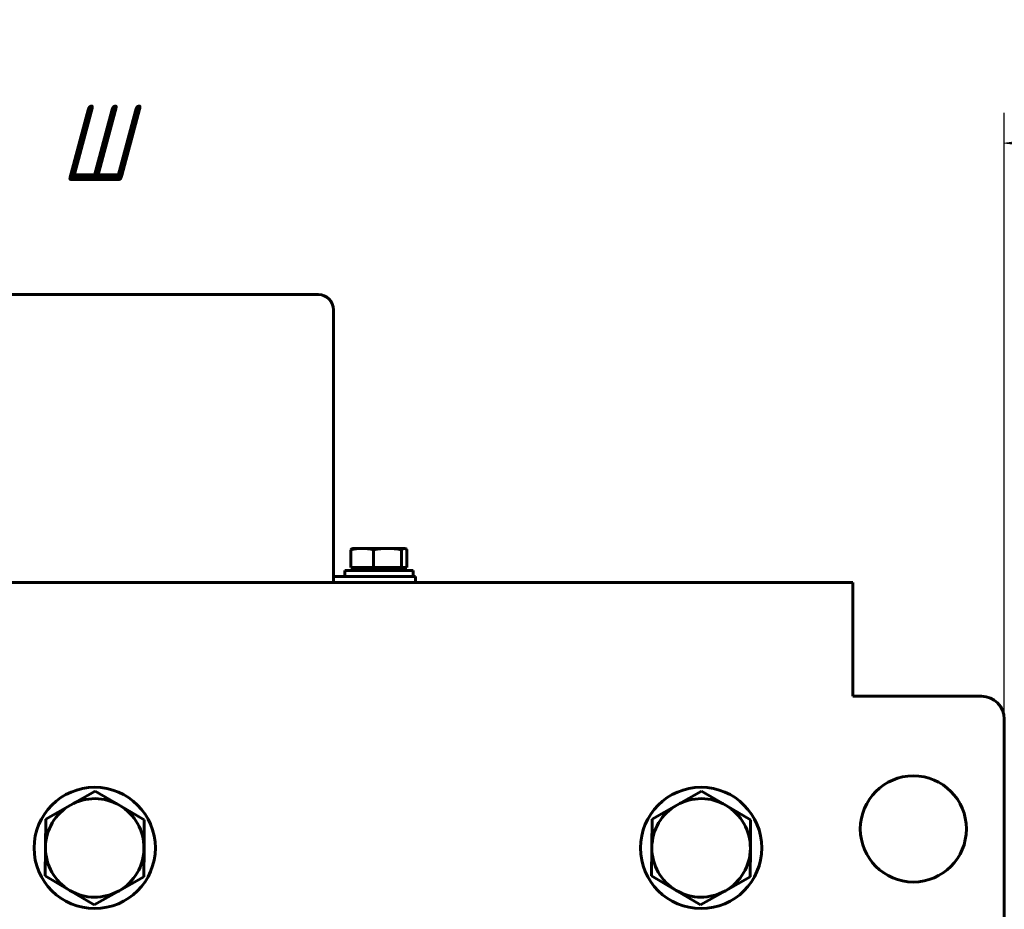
# Model space of a CAD drawing. Header units: millimetres. Extents: x 0 to 420, y 0 to 594.
# Tile 14 of 16: x 154 to 219, y 302 to 361. Entities that reach past the tile are written whole.
import ezdxf

# ---------------------------------------------------------------- set-up
doc = ezdxf.new("R2010")
doc.units = ezdxf.units.MM
doc.linetypes.add('K5LT_BASIC', pattern=[0])
doc.linetypes.add('K5LT_THIN', pattern=[0])
doc.layers.add('Системный слой', color=7, linetype='Continuous')
doc.styles.add('KDIMTEXTSTYLE', font='GOST_AU.SHX', dxfattribs={"width": 0.96, "oblique": 15, "height": 5})
doc.dimstyles.new('KDIMSTYLE (0.50)', dxfattribs={"dimtxt": 5, "dimasz": 1, "dimexe": 2, "dimexo": 0, "dimgap": 1, "dimtad": 1, "dimlfac": 2, "dimtxsty": 'KDIMTEXTSTYLE', "dimsah": 1, "dimcen": 0, "dimdle": 1, "dimadec": 0, "dimazin": 0, "dimtfac": 0.667, "dimtmove": 0, "dimatfit": 3, "dimfxl": 1, "dimtvp": 1, "dimtolj": 1, "dimtzin": 0, "dimarcsym": 0})

# ---------------------------------------------------------------- blocks, each defined once
blk = doc.blocks.new('U3')
at = {"layer": 'Системный слой', "color": 150, "linetype": 'K5LT_BASIC', "lineweight": 60, "true_color": 0x0080ff}
for p, q in [((134.131, 331.116), (134.131, 331.116)), ((134.131, 331.116), (134.131, 331.116)), ((134.131, 331.116), (134.131, 331.116)), ((134.131, 331.116), (134.131, 331.116)), ((134.131, 331.116), (134.131, 331.116)), ((134.131, 331.116), (134.131, 331.116)), ((134.131, 331.116), (134.131, 331.116)), ((134.131, 331.116), (134.131, 331.116)), ((134.131, 331.116), (134.131, 331.116)), ((134.131, 331.116), (134.131, 331.116)), ((134.131, 331.116), (134.131, 331.116)), ((134.131, 331.116), (134.131, 331.116)), ((134.131, 331.116), (134.131, 331.115)), ((134.131, 331.115), (134.131, 331.115)), ((134.131, 331.115), (134.131, 331.115)), ((134.131, 331.115), (134.131, 331.115)), ((134.131, 331.115), (134.131, 331.114)), ((134.131, 331.114), (134.131, 331.113)), ((134.131, 331.113), (134.131, 331.11)), ((134.131, 331.11), (134.131, 331.109)), ((134.131, 331.109), (134.131, 331.109)), ((134.131, 331.109), (134.131, 331.109)), ((134.131, 331.109), (134.131, 331.107)), ((134.131, 331.107), (134.131, 331.104)), ((134.131, 331.104), (134.131, 331.098)), ((134.131, 331.098), (134.131, 331.085)), ((134.131, 331.085), (134.131, 331.084)), ((134.131, 331.084), (134.131, 331.083)), ((134.131, 331.083), (134.131, 331.079)), ((134.131, 331.079), (134.131, 331.072)), ((134.131, 331.072), (134.131, 331.056)), ((134.131, 331.056), (134.131, 331.029)), ((134.131, 331.029), (134.131, 331.027)), ((134.131, 331.027), (134.131, 331.024)), ((134.131, 331.024), (134.131, 331.018)), ((134.131, 331.018), (134.131, 331.005)), ((134.131, 331.005), (134.131, 330.978)), ((134.131, 330.978), (134.131, 330.945)), ((134.131, 330.945), (134.131, 330.943)), ((134.131, 330.943), (134.131, 330.938)), ((134.131, 330.938), (134.131, 330.93)), ((134.131, 330.93), (134.131, 330.913)), ((134.131, 330.913), (134.131, 330.876)), ((134.131, 330.876), (134.131, 330.835)), ((134.131, 330.835), (134.131, 330.832)), ((134.131, 330.832), (134.131, 330.827)), ((134.131, 330.827), (134.131, 330.817)), ((134.131, 330.817), (134.131, 330.797)), ((134.131, 330.797), (134.131, 330.773)), ((134.131, 330.773), (134.131, 330.762)), ((134.131, 330.762), (134.131, 330.756)), ((134.131, 330.756), (134.131, 330.748)), ((134.131, 330.748), (134.131, 330.745)), ((134.131, 330.745), (134.131, 330.74)), ((134.131, 330.74), (134.131, 330.732)), ((134.131, 330.732), (134.131, 330.721)), ((134.131, 330.721), (134.131, 330.716)), ((134.131, 330.716), (134.131, 330.714)), ((134.131, 330.714), (134.131, 330.71)), ((134.131, 330.71), (134.131, 330.708)), ((134.131, 330.708), (134.131, 330.705)), ((134.131, 330.705), (134.131, 330.703)), ((134.131, 330.703), (134.131, 330.701)), ((134.131, 330.701), (134.131, 330.698)), ((134.131, 330.698), (134.131, 330.696)), ((134.131, 330.696), (134.131, 330.693)), ((134.131, 330.693), (134.131, 330.69)), ((134.131, 330.69), (134.131, 330.686)), ((134.131, 330.686), (134.131, 330.678)), ((134.131, 330.678), (134.131, 330.667)), ((134.131, 330.667), (134.131, 330.665)), ((134.131, 330.665), (134.131, 330.662)), ((134.131, 330.662), (134.131, 330.658)), ((134.131, 330.658), (134.131, 330.649)), ((134.131, 330.649), (134.131, 330.637)), ((134.131, 330.637), (134.131, 330.628)), ((134.131, 330.628), (134.131, 330.614)), ((134.131, 330.614), (134.131, 330.594)), ((134.131, 330.594), (134.131, 330.563)), ((134.131, 330.563), (134.131, 330.55)), ((134.131, 330.55), (134.131, 330.547)), ((134.131, 330.547), (134.131, 330.542)), ((134.131, 330.542), (134.131, 330.53)), ((134.131, 330.53), (134.131, 330.505)), ((134.131, 330.505), (134.131, 330.456)), ((134.131, 330.456), (134.131, 330.381)), ((134.131, 330.381), (134.131, 330.377)), ((134.131, 330.377), (134.131, 330.369)), ((134.131, 330.369), (134.131, 330.354)), ((134.131, 330.354), (134.131, 330.323)), ((134.131, 330.323), (134.131, 330.26)), ((134.131, 330.26), (134.131, 330.192)), ((134.131, 330.192), (134.131, 330.187)), ((134.131, 330.187), (134.131, 330.179)), ((134.131, 330.179), (134.131, 330.162)), ((134.131, 330.162), (134.131, 330.128)), ((134.131, 330.128), (134.131, 330.06)), ((134.131, 330.06), (134.131, 329.989)), ((134.131, 329.989), (134.131, 329.985)), ((134.131, 329.985), (134.131, 329.976)), ((134.131, 329.976), (134.131, 329.958)), ((134.131, 329.958), (134.131, 329.922)), ((134.131, 329.922), (134.131, 329.849)), ((134.131, 329.849), (134.131, 329.778)), ((134.131, 329.778), (134.131, 329.773)), ((134.131, 329.773), (134.131, 329.764)), ((134.131, 329.764), (134.131, 329.745)), ((134.131, 329.745), (134.131, 329.707)), ((134.131, 329.707), (134.131, 329.631)), ((134.131, 329.631), (134.131, 329.521)), ((134.131, 329.521), (134.131, 329.306)), ((134.131, 329.306), (134.131, 328.877)), ((134.131, 328.877), (134.131, 328.017)), ((134.131, 328.017), (134.131, 326.297)), ((134.131, 326.297), (134.131, 322.858)), ((134.131, 322.858), (134.131, 315.979)), ((134.131, 315.979), (134.131, 304.997)), ((134.131, 304.997), (134.131, 303.281)), ((134.131, 303.281), (134.131, 303.262)), ((134.131, 303.262), (134.131, 303.247)), ((134.131, 303.247), (134.131, 303.243)), ((134.131, 303.243), (134.131, 303.238)), ((134.131, 303.238), (134.131, 303.229)), ((134.131, 303.229), (134.131, 303.209)), ((134.131, 303.209), (134.131, 303.206)), ((134.131, 303.206), (134.131, 303.202)), ((134.131, 303.202), (134.131, 303.194)), ((134.131, 303.194), (134.131, 303.179)), ((134.131, 303.179), (134.131, 303.147)), ((134.131, 303.147), (134.131, 303.131)), ((134.131, 303.131), (134.131, 303.128)), ((134.131, 303.128), (134.131, 303.121)), ((134.131, 303.121), (134.131, 303.109)), ((134.131, 303.109), (134.131, 303.084)), ((134.131, 303.084), (134.131, 303.034)), ((134.131, 303.034), (134.131, 302.974)), ((134.131, 302.974), (134.131, 302.969)), ((134.131, 302.969), (134.131, 302.959)), ((134.131, 302.959), (134.131, 302.939)), ((134.131, 302.939), (134.131, 302.898)), ((134.131, 302.898), (134.131, 302.816)), ((134.131, 302.816), (134.131, 302.653)), ((134.131, 302.653), (134.131, 302.643)), ((134.131, 302.643), (134.131, 302.623)), ((134.131, 302.623), (134.131, 302.582)), ((134.131, 302.582), (134.131, 302.501)), ((134.131, 302.501), (134.131, 302.338)), ((134.131, 302.338), (134.131, 302.07)), ((134.131, 302.07), (134.131, 302.009)), ((134.131, 302.009), (134.131, 301.642)), ((134.131, 301.642), (134.131, 301.637)), ((134.131, 301.637), (134.131, 301.628)), ((134.131, 301.628), (134.131, 301.608)), ((134.131, 301.608), (134.131, 301.569)), ((134.131, 301.569), (134.131, 301.532)), ((134.131, 301.532), (134.131, 301.528)), ((134.131, 301.528), (134.131, 301.525)), ((134.131, 301.525), (134.131, 301.521)), ((134.131, 301.521), (134.131, 301.518)), ((134.131, 301.518), (134.131, 301.513)), ((134.131, 301.513), (134.131, 301.506)), ((134.131, 301.506), (134.131, 301.503)), ((134.131, 301.503), (134.131, 301.499)), ((134.131, 301.499), (134.131, 301.493)), ((134.131, 301.493), (134.131, 301.482)), ((134.131, 301.482), (134.132, 301.476)), ((134.132, 301.476), (134.132, 301.473)), ((134.132, 301.473), (134.132, 301.469)), ((134.132, 301.469), (134.132, 301.46)), ((134.132, 301.46), (134.133, 301.442)), ((134.133, 301.442), (134.134, 301.422)), ((134.134, 301.422), (134.134, 301.418)), ((134.134, 301.418), (134.135, 301.413)), ((134.135, 301.413), (134.135, 301.403)), ((134.135, 301.403), (134.137, 301.382)), ((134.137, 301.382), (134.142, 301.34)), ((134.142, 301.34), (134.145, 301.315)), ((134.145, 301.315), (134.146, 301.312)), ((134.146, 301.312), (134.146, 301.306)), ((134.146, 301.306), (134.148, 301.293)), ((134.148, 301.293), (134.153, 301.269)), ((134.153, 301.269), (134.163, 301.22)), ((134.163, 301.22), (134.175, 301.171)), ((134.175, 301.171), (134.176, 301.168)), ((134.176, 301.168), (134.178, 301.161)), ((134.178, 301.161), (134.182, 301.149)), ((134.182, 301.149), (134.19, 301.124)), ((134.19, 301.124), (134.208, 301.074)), ((134.208, 301.074), (134.222, 301.041)), ((134.222, 301.041), (134.223, 301.037)), ((134.223, 301.037), (134.226, 301.032)), ((134.226, 301.032), (134.231, 301.02)), ((134.231, 301.02), (134.242, 300.997)), ((134.242, 300.997), (134.265, 300.952)), ((134.265, 300.952), (134.284, 300.918)), ((134.284, 300.918), (134.286, 300.915)), ((134.286, 300.915), (134.289, 300.91)), ((134.289, 300.91), (134.296, 300.899)), ((134.296, 300.899), (134.31, 300.877)), ((134.31, 300.877), (134.34, 300.834)), ((134.34, 300.834), (134.367, 300.798)), ((134.367, 300.798), (134.369, 300.795)), ((134.369, 300.795), (134.372, 300.79)), ((134.372, 300.79), (134.38, 300.782)), ((134.38, 300.782), (134.394, 300.764)), ((134.394, 300.764), (134.401, 300.756)), ((134.401, 300.756), (134.403, 300.753)), ((134.403, 300.753), (134.407, 300.749)), ((134.407, 300.749), (134.413, 300.741)), ((134.413, 300.741), (134.427, 300.726)), ((134.427, 300.726), (134.455, 300.696)), ((134.455, 300.696), (134.459, 300.691)), ((134.459, 300.691), (134.462, 300.689)), ((134.462, 300.689), (134.465, 300.685)), ((134.465, 300.685), (134.472, 300.678)), ((134.472, 300.678), (134.475, 300.675)), ((134.475, 300.675), (134.477, 300.673)), ((134.477, 300.673), (134.48, 300.67)), ((134.48, 300.67), (134.486, 300.664)), ((134.486, 300.664), (134.49, 300.66)), ((134.49, 300.66), (134.493, 300.657)), ((134.493, 300.657), (134.496, 300.654)), ((134.496, 300.654), (134.502, 300.649)), ((134.502, 300.649), (134.505, 300.645)), ((134.505, 300.645), (134.508, 300.643)), ((134.508, 300.643), (134.511, 300.64)), ((134.511, 300.64), (134.517, 300.634)), ((134.517, 300.634), (134.53, 300.622)), ((134.53, 300.622), (134.536, 300.617)), ((134.536, 300.617), (134.538, 300.614)), ((134.538, 300.614), (134.542, 300.611)), ((134.542, 300.611), (134.549, 300.605)), ((134.549, 300.605), (134.564, 300.592)), ((134.564, 300.592), (134.594, 300.567)), ((134.594, 300.567), (134.598, 300.563)), ((134.598, 300.563), (134.601, 300.561)), ((134.601, 300.561), (134.605, 300.557)), ((134.605, 300.557), (134.615, 300.55)), ((134.615, 300.55), (134.634, 300.535)), ((134.634, 300.535), (134.674, 300.507)), ((134.674, 300.507), (134.731, 300.47)), ((134.731, 300.47), (134.734, 300.469)), ((134.734, 300.469), (134.74, 300.465)), ((134.74, 300.465), (134.751, 300.458)), ((134.751, 300.458), (134.775, 300.445)), ((134.775, 300.445), (134.824, 300.421)), ((134.824, 300.421), (134.861, 300.404)), ((134.861, 300.404), (134.865, 300.403)), ((134.865, 300.403), (134.871, 300.4)), ((134.871, 300.4), (134.883, 300.395)), ((134.883, 300.395), (134.907, 300.386)), ((134.907, 300.386), (134.956, 300.37)), ((134.956, 300.37), (134.991, 300.359)), ((134.991, 300.359), (134.994, 300.358)), ((134.994, 300.358), (135.001, 300.356)), ((135.001, 300.356), (135.013, 300.353)), ((135.013, 300.353), (135.038, 300.347)), ((135.038, 300.347), (135.089, 300.337)), ((135.089, 300.337), (135.127, 300.33)), ((135.127, 300.33), (135.131, 300.33)), ((135.131, 300.33), (135.137, 300.329)), ((135.137, 300.329), (135.15, 300.327)), ((135.15, 300.327), (135.176, 300.324)), ((135.176, 300.324), (135.228, 300.319)), ((135.228, 300.319), (135.269, 300.317)), ((135.269, 300.317), (135.273, 300.317)), ((135.273, 300.317), (135.279, 300.317)), ((135.279, 300.317), (135.29, 300.317)), ((135.29, 300.317), (135.314, 300.316)), ((135.314, 300.316), (135.343, 300.316)), ((135.343, 300.316), (135.358, 300.316)), ((135.358, 300.316), (135.37, 300.316)), ((135.37, 300.316), (135.394, 300.316)), ((135.394, 300.316), (135.431, 300.316)), ((135.431, 300.316), (135.434, 300.316)), ((135.434, 300.316), (135.44, 300.316)), ((135.44, 300.316), (135.451, 300.316)), ((135.451, 300.316), (135.474, 300.316)), ((135.474, 300.316), (135.519, 300.316)), ((135.519, 300.316), (135.546, 300.316)), ((135.546, 300.316), (135.55, 300.316)), ((135.55, 300.316), (135.557, 300.316)), ((135.557, 300.316), (135.572, 300.316)), ((135.572, 300.316), (135.603, 300.316)), ((135.603, 300.316), (135.663, 300.316)), ((135.663, 300.316), (135.781, 300.316)), ((135.781, 300.316), (135.794, 300.316)), ((135.794, 300.316), (135.82, 300.316)), ((135.82, 300.316), (135.871, 300.316)), ((135.871, 300.316), (135.973, 300.316)), ((135.973, 300.316), (136.029, 300.316)), ((136.029, 300.316), (136.112, 300.316)), ((136.112, 300.316), (136.239, 300.316)), ((136.239, 300.316), (136.432, 300.316)), ((136.432, 300.316), (136.615, 300.316)), ((136.615, 300.316), (136.862, 300.316)), ((136.862, 300.316), (136.981, 300.316)), ((136.981, 300.316), (136.991, 300.316)), ((136.991, 300.316), (137.009, 300.316)), ((137.009, 300.316), (137.046, 300.316)), ((137.046, 300.316), (137.119, 300.316)), ((137.119, 300.316), (137.228, 300.316)), ((137.228, 300.316), (137.293, 300.316)), ((137.293, 300.316), (137.304, 300.316)), ((137.304, 300.316), (137.309, 300.316)), ((138.905, 300.316), (152.925, 300.316)), ((155.325, 300.316), (156.579, 300.316)), ((161.071, 300.316), (192.925, 300.316))]:
    blk.add_line(p, q, dxfattribs=at)
blk = doc.blocks.new('U27')
at = {"layer": 'Системный слой', "color": 150, "linetype": 'K5LT_BASIC', "lineweight": 60, "true_color": 0x0080ff}
for q in [(179.825, 324.166), (175.325, 324.166)]:
    blk.add_line((175.325, 324.166), q, dxfattribs=at)
blk = doc.blocks.new('U28')
at = {"layer": 'Системный слой', "color": 150, "linetype": 'K5LT_BASIC', "lineweight": 60, "true_color": 0x0080ff}
for p, q in [((179.241, 325.628), (179.261, 325.627)), ((179.261, 325.627), (179.28, 325.624)), ((179.28, 325.624), (179.299, 325.618)), ((179.299, 325.618), (179.34, 325.598)), ((179.34, 325.598), (179.381, 325.569)), ((179.381, 325.569), (179.421, 325.533))]:
    blk.add_line(p, q, dxfattribs=at)
blk = doc.blocks.new('U31')
at = {"layer": 'Системный слой', "color": 150, "linetype": 'K5LT_BASIC', "lineweight": 60, "true_color": 0x0080ff}
for p, q in [((108.825, 323.366), (132.995, 323.366)), ((134.131, 323.366), (136.905, 323.366)), ((137.705, 323.366), (142.396, 323.366)), ((175.254, 323.366), (208.825, 323.366))]:
    blk.add_line(p, q, dxfattribs=at)
blk = doc.blocks.new('KDIMARROW_01')
at = {"layer": 'Системный слой'}
blk.add_hatch(color=0, dxfattribs=at).paths.add_polyline_path([(-5, -0.658), (0, 0), (-5, 0.658), (-4.5, 0)])
at = {"layer": 'Системный слой', "color": 0, "linetype": 'K5LT_THIN', "lineweight": 18}
for p, q in [((-4.5, 0), (-5, 0.658)), ((-5, 0.658), (0, 0)), ((0, 0), (-5, -0.658)), ((-5, -0.658), (-4.5, 0)), ((0, 0), (-1, 0))]:
    blk.add_line(p, q, dxfattribs=at)

msp = doc.modelspace()

# ---------------------------------------------------------------- linework, layer by layer
at = {"layer": 'Системный слой', "color": 150, "linetype": 'K5LT_BASIC', "lineweight": 60, "true_color": 0x0080ff}
for p, q in [((144.0751, 342.3659), (173.5751, 342.3659)), ((174.5751, 341.3659), (174.5751, 323.7659)), ((175.729, 324.3659), (175.729, 325.533)), ((175.8802, 325.6285), (175.8506, 325.6177)), ((176.4722, 325.6284), (175.8801, 325.6284)), ((178.1383, 325.6284), (176.4722, 325.6284)), ((177.2153, 324.3659), (177.2153, 325.533)), ((179.2412, 325.6284), (178.1383, 325.6284)), ((179.0613, 324.3659), (179.0613, 325.533)), ((179.2701, 325.6284), (179.2412, 325.6284)), ((179.2699, 325.6285), (179.2995, 325.6177)), ((179.4211, 324.3659), (179.4211, 325.533)), ((175.3251, 323.7659), (175.3251, 324.1659)), ((177.2153, 324.3659), (175.729, 324.3659)), ((176.1051, 324.1659), (175.9051, 324.3659)), ((179.0613, 324.3659), (177.2153, 324.3659)), ((179.0451, 324.1659), (179.2451, 324.3659)), ((179.4211, 324.3659), (179.0613, 324.3659)), ((179.8251, 323.7659), (179.8251, 324.1659)), ((174.5751, 323.7659), (175.2545, 323.7659)), ((174.5751, 323.7659), (174.5751, 323.3659)), ((179.9042, 323.7659), (175.2545, 323.7659)), ((179.9042, 323.7659), (179.986, 323.7659)), ((179.986, 323.7659), (179.986, 323.3659)), ((173.5751, 323.3659), (144.0751, 323.3659)), ((174.5751, 323.3659), (173.5751, 323.3659)), ((175.2545, 323.3659), (174.5751, 323.3659)), ((208.8251, 323.3659), (208.8251, 321.8659)), ((208.8251, 321.8659), (208.8251, 315.8659)), ((208.8251, 315.8659), (217.3251, 315.8659)), ((218.8251, 299.8659), (218.8251, 314.3659)), ((158.8549, 309.6186), (157.2225, 308.6933)), ((160.4724, 308.6675), (158.8549, 309.6186)), ((198.8549, 309.6186), (197.2225, 308.6933)), ((200.4724, 308.6675), (198.8549, 309.6186)), ((157.2225, 308.6933), (155.5901, 307.7681)), ((162.0899, 307.7165), (160.4724, 308.6675)), ((197.2225, 308.6933), (195.5901, 307.7681)), ((202.0899, 307.7165), (200.4724, 308.6675)), ((155.5901, 307.7681), (155.5752, 305.8918)), ((162.075, 305.8401), (162.0899, 307.7165)), ((195.5901, 307.7681), (195.5752, 305.8918)), ((202.075, 305.8401), (202.0899, 307.7165)), ((155.5752, 305.8918), (155.5603, 304.0154)), ((162.0601, 303.9638), (162.075, 305.8401)), ((195.5752, 305.8918), (195.5603, 304.0154)), ((202.0601, 303.9638), (202.075, 305.8401)), ((155.5603, 304.0154), (157.1778, 303.0644)), ((195.5603, 304.0154), (197.1778, 303.0644)), ((160.4277, 303.0385), (162.0601, 303.9638)), ((200.4277, 303.0385), (202.0601, 303.9638)), ((157.1778, 303.0644), (158.7953, 302.1133)), ((158.7953, 302.1133), (160.4277, 303.0385)), ((197.1778, 303.0644), (198.7953, 302.1133)), ((198.7953, 302.1133), (200.4277, 303.0385))]:
    msp.add_line(p, q, dxfattribs=at)
for centre, radius in [((212.8251, 307.1159), 3.5), ((158.8251, 305.8659), 4), ((198.8251, 305.8659), 4)]:
    msp.add_circle(centre, radius, dxfattribs=at)
for centre, radius, start, end in [((173.5751, 341.3659), 1, 0, 90), ((217.3251, 314.3659), 1.5, 0, 90), ((158.8251, 305.8659), 3.25, 119.545003, 179.545003), ((158.8251, 305.8659), 3.25, 59.545003, 119.545003), ((158.8251, 305.8659), 3.25, 359.545003, 59.545003), ((198.8251, 305.8659), 3.25, 119.545003, 179.545003), ((198.8251, 305.8659), 3.25, 59.545003, 119.545003), ((198.8251, 305.8659), 3.25, 359.545003, 59.545003), ((158.8251, 305.8659), 3.25, 179.545003, 239.545003), ((158.8251, 305.8659), 3.25, 299.545003, 359.545003), ((198.8251, 305.8659), 3.25, 179.545003, 239.545003), ((198.8251, 305.8659), 3.25, 299.545003, 359.545003), ((158.8251, 305.8659), 3.25, 239.545003, 299.545003), ((198.8251, 305.8659), 3.25, 239.545003, 299.545003)]:
    msp.add_arc(centre, radius, start, end, dxfattribs=at)
for points in [[(175.729, 325.533), (175.9761, 325.5922), (176.2239, 325.6284), (176.4722, 325.6284)], [(175.8507, 325.6175), (175.8101, 325.6026), (175.7696, 325.5731), (175.729, 325.533)], [(177.2153, 325.533), (177.5229, 325.5924), (177.8306, 325.6284), (178.1383, 325.6284)], [(178.1383, 325.6284), (178.4459, 325.6284), (178.7536, 325.5924), (179.0613, 325.533)], [(179.0613, 325.533), (179.1212, 325.5924), (179.1812, 325.6284), (179.2412, 325.6284)]]:
    msp.add_open_spline(points, degree=3, dxfattribs=at)
msp.add_open_spline([(176.4722, 325.6284), (176.5959, 325.6284), (176.7198, 325.6197), (176.9678, 325.5868), (177.0922, 325.5625), (177.2153, 325.533)], degree=3, knots=[0.009030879, 0.009030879, 0.009030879, 0.009030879, 0.0100146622, 0.0100146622, 0.0109984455, 0.0109984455, 0.0109984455, 0.0109984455], dxfattribs=at)

# ---------------------------------------------------------------- block references
at = {"layer": 'Системный слой'}
for name in ['U3', 'U28', 'U27', 'U31']:
    msp.add_blockref(name, (0, 0), dxfattribs=at)

# ---------------------------------------------------------------- dimensions: what is measured, and where the dimension line sits
at = {"layer": 'Системный слой', "color": 7}
msp.add_linear_dim(base=(98.8251, 352.3659), p1=(218.8251, 228.5659), p2=(98.8251, 228.5659), location=(158.8251, 352.3659), text='\\H5.0;\\W0.965;\\Q15;\\H5.0;\\W0.965;\\Q15;\\Q15;Ш', dimstyle='KDIMSTYLE (0.50)', override={"dimexo": 0, "dimblk1": 'KDIMARROW_01', "dimblk2": 'KDIMARROW_01', "dimse1": 0, "dimse2": 0, "dimclrt": 7, "dimtolj": 1}, dxfattribs=at).render()

doc.saveas('drawing.dxf')
